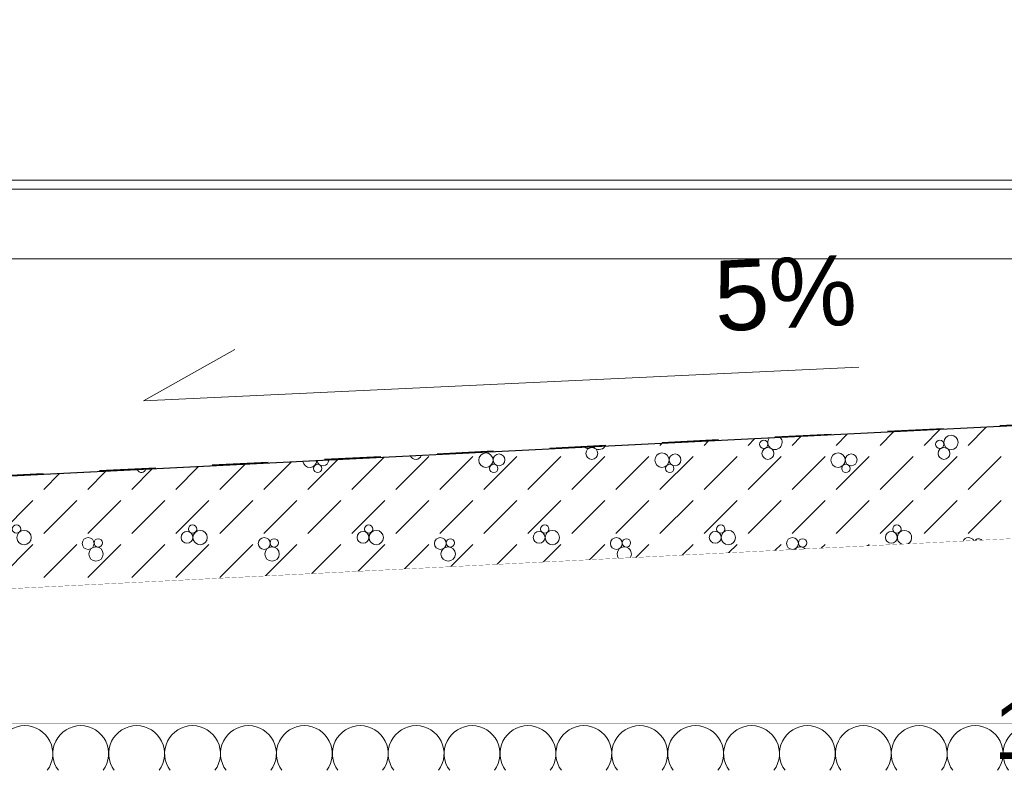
# Model space of a CAD drawing. Header units: millimetres. Extents: x 92668 to 123324, y -8921 to 14506.
# Tile 110 of 133: x 103918 to 106015, y 11589 to 13189. Entities that reach past the tile are written whole.
import ezdxf
from ezdxf.enums import TextEntityAlignment as Align

# ---------------------------------------------------------------- set-up
doc = ezdxf.new("R2010")
doc.units = ezdxf.units.MM
doc.header["$MEASUREMENT"] = 0
doc.linetypes.add('Przerywana', pattern=[240, 120, -120])
doc.linetypes.add('Wipeout_Contour', pattern=[1000, 0, -1000])
for name, color, linetype in [('Nowe_A-Dach-Połacie', 7, 'Continuous'), ('Nowe_A-Dachy-Pokrycie', 7, 'Continuous'), ('Nowe_A-Obróbki', 7, 'Continuous'), ('Nowe_A-Stropy', 7, 'Continuous'), ('Nowe_A-Wymiary-Zewnętrzne', 7, 'Continuous'), ('Nowe_A-Ściany-Wewnętrzne', 7, 'Continuous'), ('Nowe_A-Ściany-Zewnętrzne', 7, 'Continuous')]:
    doc.layers.add(name, color=color, linetype=linetype)
for name, color, linetype, lineweight in [('Nowe_A-Dach-Połacie_Nr_pióra__169', 7, 'Continuous', 5), ('Nowe_A-Dach-Połacie_Nr_pióra__29', 7, 'Continuous', 25), ('Nowe_A-Dach-Połacie_Nr_pióra__49', 7, 'Continuous', 15), ('Nowe_A-Dachy-Pokrycie_Nr_pióra__1', 7, 'Continuous', 13), ('Nowe_A-Obróbki_Nr_pióra__90', 7, 'Continuous', 13), ('Nowe_A-Stropy_Nr_pióra__174', 7, 'Continuous', 5), ('Nowe_A-Stropy_Nr_pióra__9', 7, 'Continuous', 13), ('Nowe_A-Wymiary-Zewnętrzne_Nr_pióra__46', 5, 'Continuous', 15)]:
    doc.layers.add(name, color=color, linetype=linetype, lineweight=lineweight)
doc.layers.add('Nowe_A-Wymiary-Zewnętrzne_Nr_pióra__45', color=7, linetype='Continuous', lineweight=15, true_color=0x40a5ff)
doc.layers.add('Nowe_A-Wymiary-Zewnętrzne_Nr_pióra__85', color=7, linetype='Continuous', lineweight=13, true_color=0x80c2ff)
doc.styles.add('STYL_AUTOMATYCZNY_1', font='arial.ttf')
doc.styles.add('STYL_AUTOMATYCZNY_2', font='arial.ttf')
doc.dimstyles.new('STYL_AUTOMATYCZNY__1', dxfattribs={"dimtxt": 125, "dimasz": 47.5, "dimexe": 0.18, "dimexo": 20, "dimgap": 0, "dimtad": 1, "dimdec": 1, "dimlfac": 0.1, "dimzin": 0, "dimdsep": 46, "dimtxsty": 'STYL_AUTOMATYCZNY_2', "dimblk": 'ARROWHEAD_11', "dimblk1": 'ARROWHEAD_11', "dimblk2": 'ARROWHEAD_11', "dimcen": 0.09, "dimclrd": 256, "dimclre": 256, "dimclrt": 5, "dimadec": 1, "dimazin": 0, "dimtfac": 1, "dimtdec": 4, "dimtmove": 0, "dimatfit": 3, "dimfxl": 0, "dimtolj": 1, "dimtzin": 0, "dimarcsym": 0})

# ---------------------------------------------------------------- blocks, each defined once
blk = doc.blocks.new('ElemPrzekroju_36')
at = {"color": 254, "linetype": 'Wipeout_Contour', "lineweight": 0, "ltscale": 1116474.16314207}
blk.add_wipeout([(99267.6, 12240), (99267.6, 11986), (107138, 12379.6), (107138, 12679.3), (99318.9, 12679.3), (99310.7, 12696.7), (99312.5, 12697.5), (99319, 12697.5), (99298.8, 12740), (99277.6, 12740), (99277.6, 12240)], dxfattribs=at).dxf.layer = 'Nowe_A-Ściany-Zewnętrzne'
blk = doc.blocks.new('*X53')
at = {"layer": 'Nowe_A-Stropy_Nr_pióra__174', "color": 7, "linetype": 'Continuous', "lineweight": 5}
for centre, start, end in [((103928.6, 11624.5), 90, 216.8699), ((103928.6, 11624.5), 323.1301, 90), ((104047.6, 11624.5), 90, 216.8699), ((104047.6, 11624.5), 323.1301, 90), ((104166.7, 11624.5), 90, 216.8699), ((104166.7, 11624.5), 323.1301, 90), ((104285.7, 11624.5), 90, 216.8699), ((104285.7, 11624.5), 323.1301, 90), ((104404.8, 11624.5), 90, 216.8699), ((104404.8, 11624.5), 323.1301, 90), ((104523.8, 11624.5), 90, 216.8699), ((104523.8, 11624.5), 323.1301, 90), ((104642.9, 11624.5), 90, 216.8699), ((104642.9, 11624.5), 323.1301, 90), ((104761.9, 11624.5), 90, 216.8699), ((104761.9, 11624.5), 323.1301, 90), ((104881, 11624.5), 90, 216.8699), ((104881, 11624.5), 323.1301, 90), ((105000, 11624.5), 90, 216.8699), ((105000, 11624.5), 323.1301, 90), ((105119, 11624.5), 90, 216.8699), ((105119, 11624.5), 323.1301, 90), ((105238.1, 11624.5), 90, 216.8699), ((105238.1, 11624.5), 323.1301, 90), ((105357.1, 11624.5), 90, 216.8699), ((105357.1, 11624.5), 323.1301, 90), ((105476.2, 11624.5), 90, 216.8699), ((105476.2, 11624.5), 323.1301, 90), ((105595.2, 11624.5), 90, 216.8699), ((105595.2, 11624.5), 323.1301, 90), ((105714.3, 11624.5), 90, 216.8699), ((105714.3, 11624.5), 323.1301, 90), ((105833.3, 11624.5), 90, 216.8699), ((105833.3, 11624.5), 323.1301, 90), ((105952.4, 11624.5), 90, 216.8699), ((105952.4, 11624.5), 323.1301, 90), ((106071.4, 11624.5), 90, 216.8699)]:
    blk.add_arc(centre, 59.5, start, end, dxfattribs=at)
blk = doc.blocks.new('ElemPrzekroju_39')
at = {"layer": 'Nowe_A-Stropy_Nr_pióra__9', "color": 7, "linetype": 'Continuous', "lineweight": 13}
blk.add_line((116807.6, 11690), (99277.6, 11690), dxfattribs=at)
at = {"layer": 'Nowe_A-Stropy', "lineweight": 0}
blk.add_blockref('*X53', (0, 0), dxfattribs=at)
blk = doc.blocks.new('*X57')
at = {"layer": 'Nowe_A-Dach-Połacie', "linetype": 'Continuous', "lineweight": 0, "true_color": 0x000000}
for points in [[(105867.4, 12316), (105717.6, 12308.5), (105717.7, 12307), (105867.5, 12314.5)], [(105567.8, 12301), (105418, 12293.6), (105418, 12292.1), (105567.8, 12299.5)], [(104968.5, 12271.1), (104818.7, 12263.6), (104818.8, 12262.1), (104968.6, 12269.6)], [(105268.1, 12286.1), (105118.3, 12278.6), (105118.4, 12277.1), (105268.2, 12284.6)], [(104668.9, 12256.1), (104519.1, 12248.6), (104519.2, 12247.1), (104669, 12254.6)], [(104069.6, 12226.1), (103919.8, 12218.7), (103919.9, 12217.2), (104069.7, 12224.6)], [(104369.3, 12241.1), (104219.5, 12233.6), (104219.5, 12232.1), (104369.3, 12239.6)]]:
    blk.add_hatch(color=18, dxfattribs=at).paths.add_polyline_path(points)
blk = doc.blocks.new('*X58')
at = {"layer": 'Nowe_A-Dach-Połacie_Nr_pióra__169', "color": 7, "linetype": 'Continuous', "lineweight": 5}
for p, q in [((105750, 12281.2), (105778.8, 12310.1)), ((105843.8, 12281.2), (105877.5, 12315)), ((105937.5, 12281.2), (105976.2, 12320)), ((105375, 12281.2), (105384.1, 12290.4)), ((105468.8, 12281.2), (105482.8, 12295.3)), ((105562.5, 12281.2), (105581.5, 12300.2)), ((105656.2, 12281.2), (105680.2, 12305.2)), ((105281.2, 12281.2), (105285.4, 12285.4)), ((104531.2, 12187.5), (104594.6, 12250.9)), ((104625, 12187.5), (104693.3, 12255.8)), ((104718.8, 12187.5), (104789.1, 12257.8)), ((104812.5, 12187.5), (104882.8, 12257.8)), ((104906.2, 12187.5), (104976.6, 12257.8)), ((105000, 12187.5), (105070.3, 12257.8)), ((105093.8, 12187.5), (105164.1, 12257.8)), ((105187.5, 12187.5), (105257.8, 12257.8)), ((105281.2, 12187.5), (105351.6, 12257.8)), ((105375, 12187.5), (105445.3, 12257.8)), ((105468.8, 12187.5), (105539.1, 12257.8)), ((105562.5, 12187.5), (105632.8, 12257.8)), ((105656.2, 12187.5), (105726.6, 12257.8)), ((105750, 12187.5), (105820.3, 12257.8)), ((105843.8, 12187.5), (105914.1, 12257.8)), ((105937.5, 12187.5), (106007.8, 12257.8)), ((104062.5, 12187.5), (104101.2, 12226.2)), ((104156.2, 12187.5), (104199.9, 12231.2)), ((104250, 12187.5), (104298.6, 12236.1)), ((104343.8, 12187.5), (104397.3, 12241)), ((104437.5, 12187.5), (104496, 12246)), ((103968.8, 12187.5), (104002.5, 12221.3)), ((103875, 12093.8), (103945.3, 12164.1)), ((103968.8, 12093.8), (104039.1, 12164.1)), ((104062.5, 12093.8), (104132.8, 12164.1)), ((104156.2, 12093.8), (104226.6, 12164.1)), ((104250, 12093.8), (104320.3, 12164.1)), ((104343.8, 12093.8), (104414.1, 12164.1)), ((104437.5, 12093.8), (104507.8, 12164.1)), ((104531.2, 12093.8), (104601.6, 12164.1)), ((104625, 12093.8), (104695.3, 12164.1)), ((104718.8, 12093.8), (104789.1, 12164.1)), ((104812.5, 12093.8), (104882.8, 12164.1)), ((104906.2, 12093.8), (104976.6, 12164.1)), ((105000, 12093.8), (105070.3, 12164.1)), ((105093.8, 12093.8), (105164.1, 12164.1)), ((105187.5, 12093.8), (105257.8, 12164.1)), ((105281.2, 12093.8), (105351.6, 12164.1)), ((105375, 12093.8), (105445.3, 12164.1)), ((105468.8, 12093.8), (105539.1, 12164.1)), ((105562.5, 12093.8), (105632.8, 12164.1)), ((105656.2, 12093.8), (105726.6, 12164.1)), ((105750, 12093.8), (105820.3, 12164.1)), ((105843.8, 12093.8), (105914.1, 12164.1)), ((105937.5, 12093.8), (106007.8, 12164.1)), ((103875, 12000), (103945.3, 12070.3)), ((103968.8, 12000), (104039.1, 12070.3)), ((104062.5, 12000), (104132.8, 12070.3)), ((104156.2, 12000), (104226.6, 12070.3)), ((104250, 12000), (104320.3, 12070.3)), ((104343.8, 12000), (104414.1, 12070.3)), ((104440.4, 12002.9), (104507.8, 12070.3)), ((104539.1, 12007.8), (104601.6, 12070.3)), ((104637.7, 12012.7), (104695.3, 12070.3)), ((104736.4, 12017.7), (104789.1, 12070.3)), ((104835.1, 12022.6), (104882.8, 12070.3)), ((104933.8, 12027.5), (104976.6, 12070.3)), ((105032.5, 12032.5), (105070.3, 12070.3)), ((105131.2, 12037.4), (105164.1, 12070.3)), ((105229.8, 12042.3), (105257.8, 12070.3)), ((105328.5, 12047.3), (105351.6, 12070.3)), ((105427.2, 12052.2), (105445.3, 12070.3)), ((105525.9, 12057.2), (105539.1, 12070.3)), ((105624.6, 12062.1), (105632.8, 12070.3)), ((105723.3, 12067), (105726.6, 12070.3))]:
    blk.add_line(p, q, dxfattribs=at)
for centre, radius in [((105502.2, 12283.7), 8.88), ((105877.2, 12283.7), 8.88), ((105901.1, 12287.7), 15.3), ((105136.1, 12264.2), 12.6), ((105511.1, 12264.2), 12.6), ((105886.1, 12264.2), 12.6), ((104910.5, 12249.9), 15.3), ((104938.4, 12250.6), 12.6), ((105285.5, 12249.9), 15.3), ((105313.4, 12250.6), 12.6), ((105660.5, 12249.9), 15.3), ((105688.4, 12250.6), 12.6), ((104552.2, 12232.3), 8.88), ((104927.2, 12232.3), 8.88), ((105302.2, 12232.3), 8.88), ((105677.2, 12232.3), 8.88), ((103910.8, 12103.1), 8.88), ((103926.9, 12084.9), 15.3), ((104285.8, 12103.1), 8.88), ((104301.9, 12084.9), 15.3), ((104660.8, 12103.1), 8.88), ((104676.9, 12084.9), 15.3), ((105035.8, 12103.1), 8.88), ((105051.9, 12084.9), 15.3), ((105410.8, 12103.1), 8.88), ((105426.9, 12084.9), 15.3), ((105785.8, 12103.1), 8.88), ((104063.4, 12072.3), 12.6), ((104084.8, 12073.7), 8.88), ((104273.9, 12085.3), 12.6), ((104438.4, 12072.3), 12.6), ((104459.8, 12073.7), 8.88), ((104648.9, 12085.3), 12.6), ((104813.4, 12072.3), 12.6), ((104834.8, 12073.7), 8.88), ((105023.9, 12085.3), 12.6), ((105188.4, 12072.3), 12.6), ((105209.8, 12073.7), 8.88), ((105398.9, 12085.3), 12.6), ((105563.4, 12072.3), 12.6), ((105584.8, 12073.7), 8.88), ((105773.9, 12085.3), 12.6), ((104080.1, 12049.9), 15.3), ((104455.1, 12049.9), 15.3), ((104830.1, 12049.9), 15.3)]:
    blk.add_circle(centre, radius, dxfattribs=at)
for centre, radius, start, end in [((105526.1, 12287.7), 15.3, 143.465, 42.2598), ((105127.2, 12283.7), 8.88, 226.8621, 318.8627), ((105151.1, 12287.7), 15.3, 219.0343, 326.6905), ((104535.5, 12249.9), 15.3, 190.2897, 355.4351), ((104563.4, 12250.6), 12.6, 188.6718, 357.053), ((104761.1, 12264.2), 12.6, 206.2419, 339.4829), ((104177.2, 12232.3), 8.88, 197.9972, 347.7277), ((105801.9, 12084.9), 15.3, 297.4706, 248.2542), ((105938.4, 12072.3), 12.6, 28.6099, 157.1149), ((105959.8, 12073.7), 8.88, 38.4366, 147.2882), ((105205.1, 12049.9), 15.3, 327.9986, 217.7262), ((105580.1, 12049.9), 15.3, 43.6516, 142.0733)]:
    blk.add_arc(centre, radius, start, end, dxfattribs=at)
blk = doc.blocks.new('ElemPrzekroju_42')
at = {"layer": 'Nowe_A-Dach-Połacie_Nr_pióra__29', "color": 7, "linetype": 'Continuous', "lineweight": 25}
blk.add_line((108042.6, 12423.3), (98707.6, 11956.5), dxfattribs=at)
at = {"layer": 'Nowe_A-Dach-Połacie_Nr_pióra__29', "color": 7, "linetype": 'Przerywana', "lineweight": 25}
blk.add_line((108042.6, 12424.8), (99277.6, 11986.5), dxfattribs=at)
at = {"layer": 'Nowe_A-Dach-Połacie_Nr_pióra__49', "color": 7, "linetype": 'Continuous', "lineweight": 15}
blk.add_line((108042.6, 12183), (98707.6, 11716.2), dxfattribs=at)
at = {"layer": 'Nowe_A-Dach-Połacie', "lineweight": 0}
for name in ['*X58', '*X57']:
    blk.add_blockref(name, (0, 0), dxfattribs=at)
blk = doc.blocks.new('ElemPrzekroju_191')
at = {"color": 254, "linetype": 'Wipeout_Contour', "lineweight": 0, "ltscale": 630643.075501}
blk.add_wipeout([(107127.5, 12846.4), (98654.7, 12846.4), (98729.4, 12827.9), (107138, 12827.9), (107138, 12840), (107127.5, 12840)], dxfattribs=at).dxf.layer = 'Nowe_A-Obróbki'
at = {"layer": 'Nowe_A-Obróbki_Nr_pióra__90', "color": 7, "linetype": 'Continuous', "lineweight": 13}
blk.add_line((107127.5, 12846.4), (98654.7, 12846.4), dxfattribs=at)
at = {"color": 254, "linetype": 'Wipeout_Contour', "lineweight": 0, "ltscale": 416080.29322}
blk.add_wipeout([(99330.3, 12827.9), (99330.3, 12679.3), (107138, 12679.3), (107138, 12827.9)], dxfattribs=at).dxf.layer = 'Nowe_A-Obróbki'
at = {"layer": 'Nowe_A-Obróbki_Nr_pióra__90', "color": 7, "linetype": 'Continuous', "lineweight": 13}
for p, q in [((107138, 12827.9), (99330.3, 12827.9)), ((107138, 12679.3), (99330.3, 12679.3))]:
    blk.add_line(p, q, dxfattribs=at)
blk = doc.blocks.new('ElemPrzekroju_231')
at = {"color": 254, "linetype": 'Wipeout_Contour', "lineweight": 0, "ltscale": 543448.207604}
blk.add_wipeout([(99277.6, 11690), (116807.6, 11690), (116807.6, 11744.7), (108042.6, 12183), (99277.6, 11744.7)], dxfattribs=at).dxf.layer = 'Nowe_A-Ściany-Wewnętrzne'
blk = doc.blocks.new('Symbol nachylenia 27[6]', base_point=(105705, 12447.8))
at = {"layer": 'Nowe_A-Dachy-Pokrycie_Nr_pióra__1', "color": 7, "linetype": 'Continuous', "lineweight": 13}
for p in [(104376.1, 12485.7), (105705, 12447.8)]:
    blk.add_line(p, (104181, 12376.5), dxfattribs=at)
at = {"layer": 'Nowe_A-Dachy-Pokrycie_Nr_pióra__1', "color": 7, "lineweight": 13, "style": 'STYL_AUTOMATYCZNY_1'}
blk.add_attdef('txt', text='', height=150, rotation=2.6799, dxfattribs=at).set_placement((105705, 12493.8), align=Align.BOTTOM_RIGHT)
blk = doc.blocks.new('*D410')
at = {"layer": 'Nowe_A-Wymiary-Zewnętrzne_Nr_pióra__45', "linetype": 'Continuous', "lineweight": 15, "true_color": 0x40a5ff}
for points in [[(119360.2, 11980), (119361.2, 11975.2), (119363.9, 11971.2), (119368, 11968.5), (119372.7, 11967.5), (119377.5, 11968.5), (119381.6, 11971.2), (119384.3, 11975.2), (119385.2, 11980), (119384.3, 11984.8), (119381.6, 11988.8), (119377.5, 11991.5), (119372.7, 11992.5), (119368, 11991.5), (119363.9, 11988.8), (119361.2, 11984.8)], [(119360.2, 11420), (119361.2, 11415.2), (119363.9, 11411.2), (119368, 11408.5), (119372.7, 11407.5), (119377.5, 11408.5), (119381.6, 11411.2), (119384.3, 11415.2), (119385.2, 11420), (119384.3, 11424.8), (119381.6, 11428.8), (119377.5, 11431.5), (119372.7, 11432.5), (119368, 11431.5), (119363.9, 11428.8), (119361.2, 11424.8)]]:
    blk.add_hatch(color=161, dxfattribs=at).paths.add_polyline_path(points)
at = {"layer": 'Nowe_A-Wymiary-Zewnętrzne_Nr_pióra__45', "color": 161, "linetype": 'Continuous', "lineweight": 15, "true_color": 0x40a5ff}
for centre in [(119372.7, 11980), (119372.7, 11420)]:
    blk.add_circle(centre, 12.5, dxfattribs=at)
at = {"layer": 'Nowe_A-Wymiary-Zewnętrzne_Nr_pióra__85', "color": 151, "linetype": 'Continuous', "lineweight": 13, "true_color": 0x80c2ff}
for p, q in [((119360.2, 11980), (119325.9, 11980)), ((119419.6, 11980), (119385.2, 11980)), ((119372.7, 11432.5), (119372.7, 11967.5)), ((119360.2, 11420), (119325.9, 11420)), ((119419.6, 11420), (119385.2, 11420))]:
    blk.add_line(p, q, dxfattribs=at)
at = {"layer": 'Nowe_A-Wymiary-Zewnętrzne_Nr_pióra__46', "color": 5, "lineweight": 15, "char_height": 125, "attachment_point": 7, "rotation": 90, "style": 'STYL_AUTOMATYCZNY_2'}
for s, insert in [('\\A1;{\\pql;\\fArial|b0|i0|c238|p0;\\W1.000000;26,0}', (119204, 11943.2)), ('\\A1;{\\pql;\\fArial|b0|i0|c238|p0;\\W1.000000;56,0}', (119347.7, 11533.2))]:
    blk.add_mtext(s, dxfattribs=dict(at, insert=insert))
blk = doc.blocks.new('ARROWHEAD_11')
at = {"color": 0, "linetype": 'Continuous', "lineweight": 0}
blk.add_line((0, 0), (-1, 0), dxfattribs=at)
at = {"color": 0, "linetype": 'Continuous', "lineweight": 0, "const_width": 0.25, "flags": 128}
blk.add_lwpolyline([(-0.125, 0, 1), (0.125, 0, 1)], format="xyb", close=True, dxfattribs=at)
blk = doc.blocks.new('*D411')
at = {"layer": 'Nowe_A-Wymiary-Zewnętrzne_Nr_pióra__45', "linetype": 'Continuous', "lineweight": 15, "true_color": 0x40a5ff}
for points in [[(119360.2, 12240), (119361.2, 12235.2), (119363.9, 12231.2), (119368, 12228.5), (119372.7, 12227.5), (119377.5, 12228.5), (119381.6, 12231.2), (119384.3, 12235.2), (119385.2, 12240), (119384.3, 12244.8), (119381.6, 12248.8), (119377.5, 12251.5), (119372.7, 12252.5), (119368, 12251.5), (119363.9, 12248.8), (119361.2, 12244.8)], [(119360.2, 11980), (119361.2, 11975.2), (119363.9, 11971.2), (119368, 11968.5), (119372.7, 11967.5), (119377.5, 11968.5), (119381.6, 11971.2), (119384.3, 11975.2), (119385.2, 11980), (119384.3, 11984.8), (119381.6, 11988.8), (119377.5, 11991.5), (119372.7, 11992.5), (119368, 11991.5), (119363.9, 11988.8), (119361.2, 11984.8)]]:
    blk.add_hatch(color=161, dxfattribs=at).paths.add_polyline_path(points)
at = {"layer": 'Nowe_A-Wymiary-Zewnętrzne_Nr_pióra__45', "color": 161, "linetype": 'Continuous', "lineweight": 15, "true_color": 0x40a5ff}
for centre in [(119372.7, 12240), (119372.7, 11980)]:
    blk.add_circle(centre, 12.5, dxfattribs=at)
at = {"layer": 'Nowe_A-Wymiary-Zewnętrzne_Nr_pióra__85', "color": 151, "linetype": 'Continuous', "lineweight": 13, "true_color": 0x80c2ff}
for p, q in [((119360.2, 12240), (119325.9, 12240)), ((119372.7, 11992.5), (119372.7, 12227.5)), ((119419.6, 12240), (119385.2, 12240)), ((119360.2, 11980), (119325.9, 11980)), ((119419.6, 11980), (119385.2, 11980))]:
    blk.add_line(p, q, dxfattribs=at)
blk = doc.blocks.new('*D412')
at = {"layer": 'Nowe_A-Wymiary-Zewnętrzne_Nr_pióra__45', "linetype": 'Continuous', "lineweight": 15, "true_color": 0x40a5ff}
for points in [[(119360.2, 12630), (119361.2, 12625.2), (119363.9, 12621.2), (119368, 12618.5), (119372.7, 12617.5), (119377.5, 12618.5), (119381.6, 12621.2), (119384.3, 12625.2), (119385.2, 12630), (119384.3, 12634.8), (119381.6, 12638.8), (119377.5, 12641.5), (119372.7, 12642.5), (119368, 12641.5), (119363.9, 12638.8), (119361.2, 12634.8)], [(119360.2, 12240), (119361.2, 12235.2), (119363.9, 12231.2), (119368, 12228.5), (119372.7, 12227.5), (119377.5, 12228.5), (119381.6, 12231.2), (119384.3, 12235.2), (119385.2, 12240), (119384.3, 12244.8), (119381.6, 12248.8), (119377.5, 12251.5), (119372.7, 12252.5), (119368, 12251.5), (119363.9, 12248.8), (119361.2, 12244.8)]]:
    blk.add_hatch(color=161, dxfattribs=at).paths.add_polyline_path(points)
at = {"layer": 'Nowe_A-Wymiary-Zewnętrzne_Nr_pióra__45', "color": 161, "linetype": 'Continuous', "lineweight": 15, "true_color": 0x40a5ff}
for centre in [(119372.7, 12630), (119372.7, 12240)]:
    blk.add_circle(centre, 12.5, dxfattribs=at)
at = {"layer": 'Nowe_A-Wymiary-Zewnętrzne_Nr_pióra__85', "color": 151, "linetype": 'Continuous', "lineweight": 13, "true_color": 0x80c2ff}
for p, q in [((119360.2, 12630), (119325.9, 12630)), ((119419.6, 12630), (119385.2, 12630)), ((119372.7, 12252.5), (119372.7, 12617.5)), ((119360.2, 12240), (119325.9, 12240)), ((119419.6, 12240), (119385.2, 12240))]:
    blk.add_line(p, q, dxfattribs=at)
at = {"layer": 'Nowe_A-Wymiary-Zewnętrzne_Nr_pióra__46', "color": 5, "lineweight": 15, "insert": (119347.7, 12268.2), "char_height": 125, "attachment_point": 7, "rotation": 90, "style": 'STYL_AUTOMATYCZNY_2'}
blk.add_mtext('\\A1;{\\pql;\\fArial|b0|i0|c238|p0;\\W1.000000;39,0}', dxfattribs=at)
blk = doc.blocks.new('*D413')
at = {"layer": 'Nowe_A-Wymiary-Zewnętrzne_Nr_pióra__45', "linetype": 'Continuous', "lineweight": 15, "true_color": 0x40a5ff}
for points in [[(119360.2, 12845), (119361.2, 12840.2), (119363.9, 12836.2), (119368, 12833.5), (119372.7, 12832.5), (119377.5, 12833.5), (119381.6, 12836.2), (119384.3, 12840.2), (119385.2, 12845), (119384.3, 12849.8), (119381.6, 12853.8), (119377.5, 12856.5), (119372.7, 12857.5), (119368, 12856.5), (119363.9, 12853.8), (119361.2, 12849.8)], [(119360.2, 12630), (119361.2, 12625.2), (119363.9, 12621.2), (119368, 12618.5), (119372.7, 12617.5), (119377.5, 12618.5), (119381.6, 12621.2), (119384.3, 12625.2), (119385.2, 12630), (119384.3, 12634.8), (119381.6, 12638.8), (119377.5, 12641.5), (119372.7, 12642.5), (119368, 12641.5), (119363.9, 12638.8), (119361.2, 12634.8)]]:
    blk.add_hatch(color=161, dxfattribs=at).paths.add_polyline_path(points)
at = {"layer": 'Nowe_A-Wymiary-Zewnętrzne_Nr_pióra__45', "color": 161, "linetype": 'Continuous', "lineweight": 15, "true_color": 0x40a5ff}
for centre in [(119372.7, 12845), (119372.7, 12630)]:
    blk.add_circle(centre, 12.5, dxfattribs=at)
at = {"layer": 'Nowe_A-Wymiary-Zewnętrzne_Nr_pióra__85', "color": 151, "linetype": 'Continuous', "lineweight": 13, "true_color": 0x80c2ff}
for p, q in [((119372.7, 12857.5), (119372.7, 12870)), ((119360.2, 12845), (119325.9, 12845)), ((119419.6, 12845), (119385.2, 12845)), ((119372.7, 12642.5), (119372.7, 12832.5)), ((119360.2, 12630), (119325.9, 12630)), ((119419.6, 12630), (119385.2, 12630))]:
    blk.add_line(p, q, dxfattribs=at)
at = {"layer": 'Nowe_A-Wymiary-Zewnętrzne_Nr_pióra__46', "color": 5, "lineweight": 15, "insert": (119347.7, 12857.5), "char_height": 125, "attachment_point": 7, "rotation": 90, "style": 'STYL_AUTOMATYCZNY_2'}
blk.add_mtext('\\A1;{\\pql;\\fArial|b0|i0|c238|p0;\\W1.000000;21,5}', dxfattribs=at)
blk = doc.blocks.new('*D414')
at = {"layer": 'Nowe_A-Wymiary-Zewnętrzne_Nr_pióra__45', "linetype": 'Continuous', "lineweight": 15, "true_color": 0x40a5ff}
for points in [[(119555.9, 12845), (119556.9, 12840.2), (119559.6, 12836.2), (119563.6, 12833.5), (119568.4, 12832.5), (119573.2, 12833.5), (119577.3, 12836.2), (119580, 12840.2), (119580.9, 12845), (119580, 12849.8), (119577.3, 12853.8), (119573.2, 12856.5), (119568.4, 12857.5), (119563.6, 12856.5), (119559.6, 12853.8), (119556.9, 12849.8)], [(119555.9, -450), (119556.9, -454.8), (119559.6, -458.8), (119563.6, -461.5), (119568.4, -462.5), (119573.2, -461.5), (119577.3, -458.8), (119580, -454.8), (119580.9, -450), (119580, -445.2), (119577.3, -441.2), (119573.2, -438.5), (119568.4, -437.5), (119563.6, -438.5), (119559.6, -441.2), (119556.9, -445.2)]]:
    blk.add_hatch(color=161, dxfattribs=at).paths.add_polyline_path(points)
at = {"layer": 'Nowe_A-Wymiary-Zewnętrzne_Nr_pióra__45', "color": 161, "linetype": 'Continuous', "lineweight": 15, "true_color": 0x40a5ff}
for centre in [(119568.4, 12845), (119568.4, -450)]:
    blk.add_circle(centre, 12.5, dxfattribs=at)
at = {"layer": 'Nowe_A-Wymiary-Zewnętrzne_Nr_pióra__85', "color": 151, "linetype": 'Continuous', "lineweight": 13, "true_color": 0x80c2ff}
for p, q in [((119568.4, 12857.5), (119568.4, 12870)), ((119555.9, 12845), (119521.5, 12845)), ((119615.3, 12845), (119580.9, 12845)), ((119568.4, -437.5), (119568.4, 12832.5)), ((119555.9, -450), (119521.5, -450)), ((119615.3, -450), (119580.9, -450)), ((119568.4, -475), (119568.4, -462.5))]:
    blk.add_line(p, q, dxfattribs=at)
at = {"layer": 'Nowe_A-Wymiary-Zewnętrzne_Nr_pióra__46', "color": 5, "lineweight": 15, "insert": (119543.4, 5911.5), "char_height": 125, "attachment_point": 7, "rotation": 90, "style": 'STYL_AUTOMATYCZNY_2'}
blk.add_mtext('\\A1;{\\pql;\\fArial|b0|i0|c238|p0;\\W1.000000;1\xa0329,5}', dxfattribs=at)
blk = doc.blocks.new('Wymiary_8', base_point=(105867.3, 11440))
at = {"layer": 'Nowe_A-Wymiary-Zewnętrzne_Nr_pióra__45', "linetype": 'Continuous', "lineweight": 15, "true_color": 0x40a5ff}
blk.add_hatch(color=161, dxfattribs=at).paths.add_polyline_path([(105867.3, 11440), (105992.3, 11565), (105742.3, 11565)])
at = {"layer": 'Nowe_A-Wymiary-Zewnętrzne_Nr_pióra__45', "color": 161, "linetype": 'Continuous', "lineweight": 15, "true_color": 0x40a5ff}
for p, q in [((105867.3, 11440), (105742.3, 11565)), ((105742.3, 11565), (105992.3, 11565)), ((105992.3, 11565), (105867.3, 11440)), ((105992.3, 11565), (106753.9, 11565))]:
    blk.add_line(p, q, dxfattribs=at)
at = {"layer": 'Nowe_A-Wymiary-Zewnętrzne_Nr_pióra__85', "color": 151, "linetype": 'Continuous', "lineweight": 13, "true_color": 0x80c2ff}
for q in [(105773.6, 11440), (105961.1, 11440)]:
    blk.add_line((105867.3, 11440), q, dxfattribs=at)
at = {"layer": 'Nowe_A-Wymiary-Zewnętrzne_Nr_pióra__46', "color": 5, "lineweight": 15, "insert": (105992.3, 11590), "char_height": 125, "attachment_point": 7, "style": 'STYL_AUTOMATYCZNY_2'}
blk.add_mtext('\\A1;{\\pql;\\fArial|b0|i0|c238|p0;\\W1.000000;11,440}', dxfattribs=at)

msp = doc.modelspace()

# ---------------------------------------------------------------- block references
at = {"layer": 'Nowe_A-Stropy', "lineweight": 0}
msp.add_blockref('ElemPrzekroju_39', (0, 0), dxfattribs=at)
at = {"layer": 'Nowe_A-Ściany-Zewnętrzne', "lineweight": 0}
msp.add_blockref('ElemPrzekroju_36', (0, 0), dxfattribs=at)

# ---------------------------------------------------------------- next in the draw order: block references
at = {"layer": 'Nowe_A-Dach-Połacie', "lineweight": 0}
msp.add_blockref('ElemPrzekroju_42', (0, 0), dxfattribs=at)
at = {"layer": 'Nowe_A-Obróbki', "lineweight": 0}
msp.add_blockref('ElemPrzekroju_191', (0, 0), dxfattribs=at)

# ---------------------------------------------------------------- next in the draw order: block references
at = {"layer": 'Nowe_A-Dachy-Pokrycie', "color": 7, "linetype": 'Continuous', "lineweight": 13}
msp.add_blockref('Symbol nachylenia 27[6]', (105705.04, 12447.82), dxfattribs=at).add_auto_attribs({'txt': '5%'})
at = {"layer": 'Nowe_A-Ściany-Wewnętrzne', "lineweight": 0}
msp.add_blockref('ElemPrzekroju_231', (0, 0), dxfattribs=at)

# ---------------------------------------------------------------- next in the draw order: dimensions: what is measured, and where the dimension line sits
at = {"layer": 'Nowe_A-Wymiary-Zewnętrzne', "color": 151, "linetype": 'Continuous', "lineweight": 13, "true_color": 0x80c2ff}
for base, p1, p2, picture, middle in [((119372.74, 12845), (98654.74, 12630), (98654.74, 12845), '*D413', (119285.24, 13019.32)), ((119372.74, 12630), (98707.6, 12240), (98654.74, 12630), '*D412', (119285.24, 12430))]:
    dim = msp.add_linear_dim(base=base, p1=p1, p2=p2, angle=90, dimstyle='STYL_AUTOMATYCZNY__1', dxfattribs=at)
    dim.commit()
    dim.dimension.update_dxf_attribs({"geometry": picture, "text_midpoint": middle, "dimtype": 160, "text_rotation": 90})

# ---------------------------------------------------------------- next in the draw order: block references
msp.add_blockref('Wymiary_8', (105867.31, 11440), dxfattribs=at)

# ---------------------------------------------------------------- next in the draw order: dimensions: what is measured, and where the dimension line sits
for base, p1, p2, picture, middle in [((119568.41, 12845), (98787.6, -450), (98654.74, 12845), '*D414', (119480.91, 6192.64)), ((119372.74, 11980), (118022.6, 11420), (98707.6, 11980), '*D410', (119285.24, 11695)), ((119372.74, 12240), (98707.6, 11980), (98707.6, 12240), '*D411', (119141.49, 12105))]:
    dim = msp.add_linear_dim(base=base, p1=p1, p2=p2, angle=90, dimstyle='STYL_AUTOMATYCZNY__1', dxfattribs=at)
    dim.commit()
    dim.dimension.update_dxf_attribs({"geometry": picture, "text_midpoint": middle, "dimtype": 160, "text_rotation": 90})

doc.saveas('drawing.dxf')
